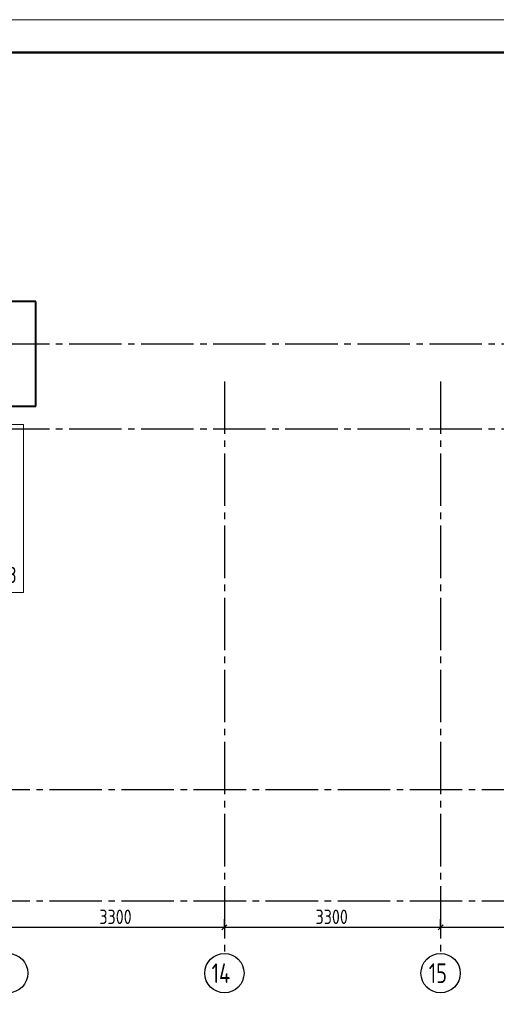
# Model space of a CAD drawing. Header units: millimetres. Extents: x 40580 to 1168286, y -220995 to 81020.
# Tile 63 of 194: x 313274 to 320549, y -113693 to -98668. Entities that reach past the tile are written whole.
import ezdxf

# ---------------------------------------------------------------- set-up
doc = ezdxf.new("R2010")
doc.units = ezdxf.units.MM
doc.linetypes.add('______5', pattern=[1100, 800, -100, 100, -100])
doc.linetypes.add('CENTER', pattern=[2, 1.25, -0.25, 0.25, -0.25])
for name, color, linetype, lineweight in [('Standard', 7, 'Continuous', 25), ('ОСИ', 7, 'CENTER', 15), ('Основная', 7, 'Continuous', 40), ('Примечания', 7, 'Continuous', 13)]:
    doc.layers.add(name, color=color, linetype=linetype, lineweight=lineweight)
doc.styles.add('GOST 2.304', font='isocpeur.ttf', dxfattribs={"width": 0.8})
doc.styles.add('GOST 2.304-81', font='txt')
doc.styles.add('ISOCPEUR', font='isocpeur.ttf')

msp = doc.modelspace()

# ---------------------------------------------------------------- linework, layer by layer
at = {"layer": 'Standard', "color": 7, "linetype": 'Continuous', "lineweight": -3, "transparency": 33554687}
for p, q in [((313098.3, -112518.4), (316398.3, -112518.4)), ((316398.3, -112518.4), (319698.3, -112518.4)), ((319698.3, -112518.4), (322998.3, -112518.4))]:
    msp.add_line(p, q, dxfattribs=at)
at = {"layer": 'Standard', "color": 7, "linetype": 'Continuous', "lineweight": 25, "transparency": 33554687}
for p, q in [((316360.8, -112555.9), (316435.8, -112480.9)), ((319660.8, -112555.9), (319735.8, -112480.9))]:
    msp.add_line(p, q, dxfattribs=at)
at = {"layer": 'Standard', "color": 251, "linetype": 'Continuous', "lineweight": -3, "true_color": 0x656565, "transparency": 33554687}
for p, q in [((316398.3, -112518.4), (316398.3, -112393.4)), ((316398.3, -112518.4), (316398.3, -112643.4)), ((316398.3, -112518.4), (316398.3, -112518.4)), ((319698.3, -112518.4), (319698.3, -112393.4)), ((319698.3, -112518.4), (319698.3, -112643.4)), ((319698.3, -112518.4), (319698.3, -112518.4))]:
    msp.add_line(p, q, dxfattribs=at)
at = {"layer": 'Standard', "color": 7, "linetype": 'Continuous', "lineweight": 13, "transparency": 33554687}
msp.add_lwpolyline([(299068.3, -128368.4), (341068.3, -128368.4), (341068.3, -98668.4), (299068.3, -98668.4), (299068.3, -128368.4)], close=True, dxfattribs=at)
at = {"layer": 'Standard', "color": 7, "linetype": 'Continuous', "lineweight": 50, "transparency": 33554687}
msp.add_lwpolyline([(301068.3, -99168.4), (340568.3, -99168.4), (340568.3, -127868.4), (301068.3, -127868.4), (301068.3, -99168.4)], close=True, dxfattribs=at)
at = {"layer": 'ОСИ', "color": 8, "linetype": '______5', "lineweight": -3, "transparency": 33554687}
for p, q in [((334628.3, -103618.4), (303168.3, -103618.4)), ((316398.3, -104188.4), (316398.3, -112918.4)), ((319698.3, -104188.4), (319698.3, -112918.4)), ((334628.3, -104918.4), (303168.3, -104918.4)), ((334628.3, -104918.4), (303168.3, -104918.4)), ((334328.3, -110418.4), (303168.3, -110418.4)), ((334328.3, -112118.4), (303168.3, -112118.4))]:
    msp.add_line(p, q, dxfattribs=at)
at = {"layer": 'ОСИ', "color": 7, "linetype": 'Continuous', "lineweight": -3, "transparency": 33554687}
for centre in [(313098.3, -113218.4), (316398.3, -113218.4), (319698.3, -113218.4)]:
    msp.add_circle(centre, 300, dxfattribs=at)
at = {"layer": 'Основная', "transparency": 33554687}
for p, q in [((313518.3, -102968.4), (304838.3, -102968.4)), ((313518.3, -104568.4), (313518.3, -102968.4)), ((312878.3, -104568.4), (313518.3, -104568.4))]:
    msp.add_line(p, q, dxfattribs=at)
at = {"layer": 'Примечания', "color": 7, "linetype": 'Continuous', "lineweight": 13, "transparency": 33554687}
msp.add_lwpolyline([(313010.8, -104845.9), (313333.9, -104845.9), (313333.9, -107410.4), (311193.9, -107410.4)], dxfattribs=at)

# ---------------------------------------------------------------- texts
at = {"layer": 'Standard', "color": 7, "linetype": 'Continuous', "lineweight": 25, "transparency": 33554687, "char_height": 220, "width": 641.476, "attachment_point": 7, "style": 'GOST 2.304-81'}
for insert in [(314490.3, -112468.4), (317790.3, -112468.4)]:
    msp.add_mtext('3300', dxfattribs=dict(at, insert=insert))
at = {"layer": 'ОСИ', "color": 7, "linetype": 'Continuous', "lineweight": 25, "transparency": 33554687, "char_height": 300, "attachment_point": 7, "style": 'ISOCPEUR'}
for s, insert, width in [('\\W0.76;14', (316203.3, -113368.4), 504.567), ('\\W0.75;15', (319518.3, -113368.4), 472.641)]:
    msp.add_mtext(s, dxfattribs=dict(at, insert=insert, width=width))
at = {"layer": 'Примечания', "color": 7, "linetype": 'Continuous', "lineweight": 25, "transparency": 33554687, "char_height": 250, "width": 2132.452, "attachment_point": 7, "style": 'GOST 2.304'}
for s, insert in [('Деталь\\~плана\\~3', (311202.2, -107318.7)), ('Деталь\\~плана\\~5', (310455.3, -107896.8))]:
    msp.add_mtext(s, dxfattribs=dict(at, insert=insert))

doc.saveas('drawing.dxf')
